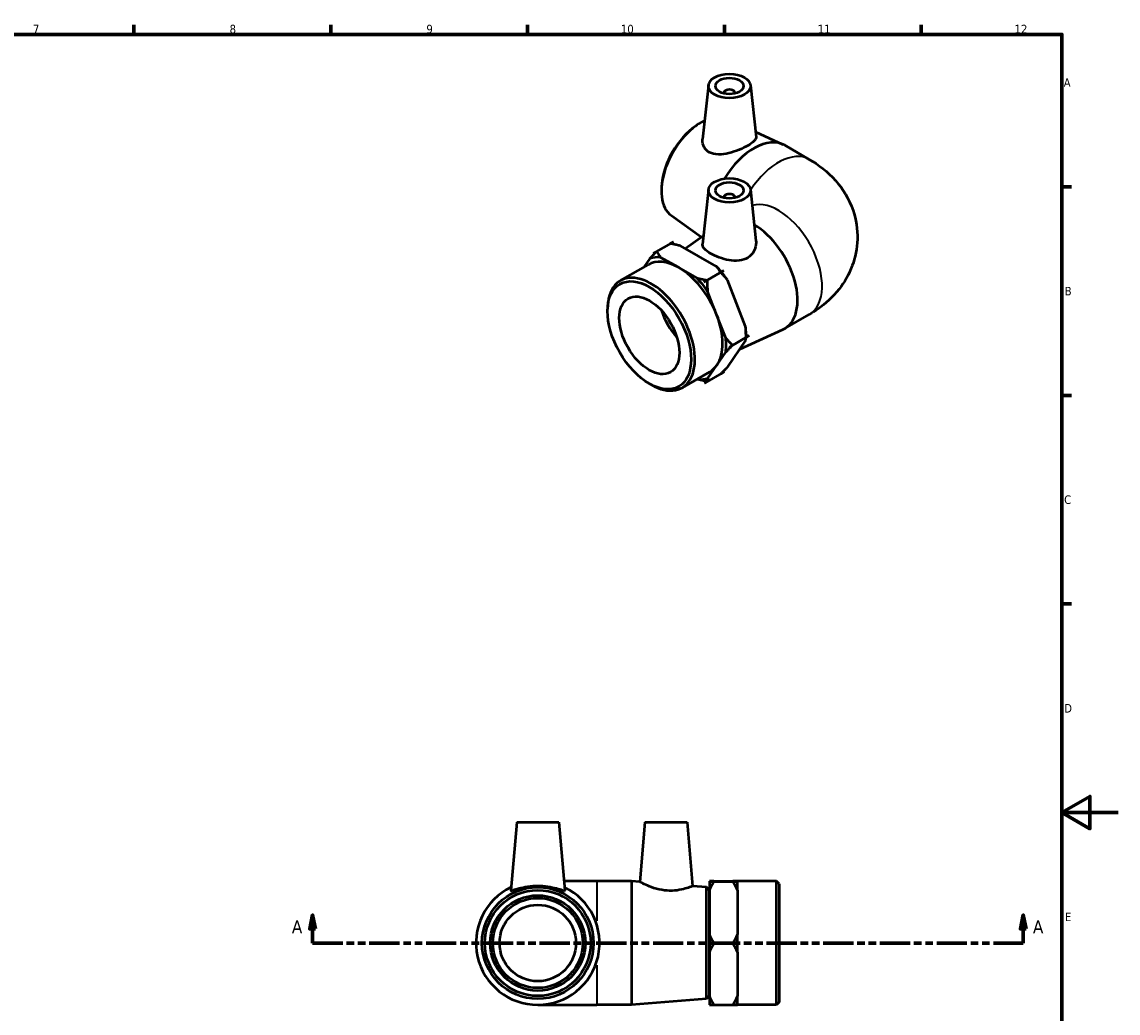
# Model space of a CAD drawing. Header units: millimetres. Extents: x 0 to 901, y -129 to 601.
# Tile 4 of 4: x 451 to 841, y 226 to 578. Entities that reach past the tile are written whole.
import ezdxf

# ---------------------------------------------------------------- set-up
doc = ezdxf.new("R2010")
doc.units = ezdxf.units.MM
doc.linetypes.add('DOUBLE_DASH_CHAIN', pattern=[1.2403, 0.6614, -0.0827, 0.1654, -0.0827, 0.1654, -0.0827])
for name, color, linetype, lineweight in [('Border (ANSI)', 7, 'Continuous', 70), ('Section Line (ANSI)', 7, 'DOUBLE_DASH_CHAIN', 70), ('Visible (ANSI)', 7, 'Continuous', 50), ('Visible Narrow (ANSI)', 7, 'Continuous', 35)]:
    doc.layers.add(name, color=color, linetype=linetype, lineweight=lineweight)
doc.styles.add('Label Text (ANSI)', font='tahoma.ttf')
doc.styles.add('Note Text (ANSI)', font='tahoma.ttf')

# ---------------------------------------------------------------- blocks, each defined once
blk = doc.blocks.new('Borders Default Border')
at = {"layer": 'Border (ANSI)'}
for p, q in [((490.58, 574), (490.58, 577.45)), ((560.67, 574), (560.67, 577.45)), ((630.75, 574), (630.75, 577.45)), ((700.83, 574), (700.83, 577.45)), ((770.92, 574), (770.92, 577.45)), ((821, 519.75), (824.45, 519.75)), ((821, 445.5), (824.45, 445.5)), ((821, 371.25), (824.45, 371.25))]:
    blk.add_line(p, q, dxfattribs=at)
at = {"layer": 'Border (ANSI)', "flags": 128}
for points in [[(20, 20), (20, 574), (821, 574), (821, 20), (20, 20)], [(841, 297), (821, 297), (831, 302.77), (831, 291.23), (821, 297)]]:
    blk.add_lwpolyline(points, dxfattribs=at)
at = {"layer": 'Border (ANSI)', "color": 230, "true_color": 0xff0080, "attachment_point": 7, "style": 'Note Text (ANSI)'}
for s, insert, char_height in [('7', (454.6, 574.4), 3.05), ('8', (524.63, 574.33), 3.05), ('9', (594.7, 574.34), 3.05), ('10', (663.96, 574.34), 3.048), ('11', (734.04, 574.4), 3.048), ('12', (804.13, 574.4), 3.048), ('A', (821.63, 555.35), 3.05), ('B', (821.99, 481.1), 3.05), ('C', (821.8, 406.8), 3.05), ('D', (821.81, 332.6), 3.05), ('E', (822.05, 258.35), 3.05)]:
    blk.add_mtext(s, dxfattribs=dict(at, insert=insert, char_height=char_height))
blk = doc.blocks.new('2dTransSection0')
at = {"layer": 'Section Line (ANSI)', "linetype": 'Continuous'}
for p, q in [((554.18, 260.56), (553.18, 255.56)), ((554.18, 255.56), (554.18, 260.56)), ((555.18, 255.56), (554.18, 260.56)), ((807.22, 260.56), (806.22, 255.56)), ((807.22, 255.56), (807.22, 260.56)), ((808.22, 255.56), (807.22, 260.56)), ((553.18, 255.56), (555.18, 255.56)), ((554.18, 250.56), (554.18, 255.56)), ((806.22, 255.56), (808.22, 255.56)), ((807.22, 250.56), (807.22, 255.56)), ((554.18, 250.56), (564.78, 250.56)), ((796.62, 250.56), (807.22, 250.56))]:
    blk.add_line(p, q, dxfattribs=at)
at = {"layer": 'Section Line (ANSI)', "linetype": 'DOUBLE_DASH_CHAIN', "ltscale": 16.288881}
blk.add_line((554.18, 250.56), (807.22, 250.56), dxfattribs=at)
at = {"layer": 'Section Line (ANSI)', "linetype": 'Continuous', "flags": 128}
for points in [[(555.18, 255.56), (554.18, 260.56), (553.18, 255.56), (555.18, 255.56)], [(808.22, 255.56), (807.22, 260.56), (806.22, 255.56), (808.22, 255.56)]]:
    blk.add_lwpolyline(points, dxfattribs=at)
at = {"layer": 'Section Line (ANSI)'}
for points in [[(555.18, 255.56), (554.18, 260.56), (553.18, 255.56), (555.18, 255.56)], [(808.22, 255.56), (807.22, 260.56), (806.22, 255.56), (808.22, 255.56)]]:
    blk.add_solid(points, dxfattribs=at)
at = {"layer": 'Section Line (ANSI)', "char_height": 4.57, "attachment_point": 7, "style": 'Label Text (ANSI)'}
for insert in [(546.82, 254.06), (810.69, 254.06)]:
    blk.add_mtext('A', dxfattribs=dict(at, insert=insert))

msp = doc.modelspace()

# ---------------------------------------------------------------- linework, layer by layer
at = {"layer": 'Visible (ANSI)'}
for p, q in [((695.133, 555.922), (693.076, 536.739)), ((710.104, 555.922), (712.085, 537.444)), ((700.618, 553.203), (700.618, 553.017)), ((704.618, 553.203), (704.618, 553.017)), ((690.557, 541.395), (691.167, 541.811)), ((711.885, 539.307), (721.668, 534.878)), ((722.306, 534.551), (731.027, 529.529)), ((678.493, 520.446), (678.439, 519.709)), ((695.133, 518.745), (693.056, 499.377)), ((700.618, 516.026), (700.618, 515.84)), ((704.618, 516.026), (704.618, 515.84)), ((710.104, 518.745), (712.055, 500.547)), ((681.977, 509.488), (692.593, 501.913)), ((682.64, 500.184), (675.569, 496.112)), ((681.509, 499.532), (682.64, 500.184)), ((682.64, 500.184), (682.64, 500.184)), ((686.825, 497.797), (693.389, 502.48)), ((675.569, 496.112), (675.568, 496.112)), ((675.569, 496.112), (676.7, 496.763)), ((675.569, 496.112), (675.569, 496.112)), ((698.047, 491.395), (685.195, 498.726)), ((663.787, 486.35), (673.644, 492.026)), ((674.301, 494.276), (672.156, 491.169)), ((684.55, 490.989), (678.124, 494.654)), ((690.976, 487.323), (684.55, 490.989)), ((700.602, 489.937), (693.531, 485.865)), ((699.471, 489.285), (700.602, 489.937)), ((700.602, 489.937), (699.471, 489.286)), ((700.602, 489.937), (700.602, 489.937)), ((700.602, 489.937), (700.602, 489.937)), ((694.662, 486.517), (693.531, 485.865)), ((693.531, 485.865), (694.663, 486.516)), ((693.531, 485.865), (693.531, 485.865)), ((693.531, 485.865), (693.531, 485.865)), ((708.368, 470.079), (701.89, 486.644)), ((698.058, 474.289), (694.819, 482.572)), ((659.209, 475.461), (659.209, 476.243)), ((701.297, 466.007), (698.058, 474.289)), ((722.306, 469.275), (731.027, 474.297)), ((706.365, 462.018), (721.668, 468.947)), ((702.015, 455.717), (708.389, 464.95)), ((709.656, 466.786), (702.585, 462.714)), ((708.525, 467.34), (708.525, 466.135)), ((709.656, 466.786), (708.525, 466.135)), ((708.525, 466.134), (709.656, 466.786)), ((708.525, 466.134), (708.525, 466.093)), ((709.656, 466.786), (709.656, 466.786)), ((709.656, 466.786), (709.656, 466.786)), ((698.131, 456.262), (701.318, 460.878)), ((703.716, 463.366), (702.585, 462.714)), ((702.585, 462.714), (703.716, 463.365)), ((702.585, 462.714), (702.585, 462.714)), ((702.585, 462.714), (702.585, 462.714)), ((685.744, 448.22), (695.601, 453.896)), ((700.748, 453.882), (693.676, 449.81)), ((694.944, 451.645), (698.131, 456.262)), ((700.748, 453.882), (699.616, 453.23)), ((699.617, 453.231), (700.747, 453.882)), ((700.748, 453.882), (700.748, 453.882)), ((674.029, 449.726), (674.705, 449.333)), ((691.079, 451.292), (691.121, 451.267)), ((693.676, 449.81), (694.807, 450.462)), ((693.676, 449.81), (693.676, 449.81)), ((693.676, 449.81), (693.677, 449.81)), ((694.808, 450.462), (693.677, 449.81)), ((626.863, 293.561), (624.736, 269.247)), ((626.863, 293.561), (641.863, 293.561)), ((641.863, 293.561), (643.99, 269.247)), ((672.513, 293.561), (670.655, 272.325)), ((672.513, 293.561), (687.513, 293.561)), ((687.513, 293.561), (689.502, 270.827)), ((655.363, 272.561), (643.7, 272.561)), ((667.696, 272.561), (655.363, 272.561)), ((667.696, 272.561), (667.696, 228.561)), ((670.655, 272.325), (667.696, 272.561)), ((694.406, 270.437), (689.502, 270.827)), ((694.406, 230.685), (694.406, 270.437)), ((695.363, 269.401), (694.406, 270.437)), ((695.363, 269.401), (695.363, 231.721)), ((695.463, 272.62), (697.063, 272.62)), ((695.463, 272.619), (695.463, 272.62)), ((697.012, 272.619), (695.463, 272.619)), ((695.463, 272.603), (695.463, 272.518)), ((695.463, 272.518), (695.463, 272.501)), ((695.463, 272.501), (697.063, 272.501)), ((695.463, 272.501), (695.463, 269.363)), ((695.463, 272.501), (705.463, 272.501)), ((695.463, 272.501), (695.463, 272.501)), ((695.463, 269.363), (695.463, 253.58)), ((697.063, 272.62), (703.863, 272.62)), ((703.863, 272.62), (705.463, 272.62)), ((703.863, 272.501), (705.463, 272.501)), ((705.463, 272.619), (703.914, 272.619)), ((705.463, 272.62), (705.463, 272.619)), ((705.463, 272.603), (705.463, 272.56)), ((719.403, 272.561), (705.463, 272.561)), ((705.463, 272.56), (705.463, 272.518)), ((705.463, 272.501), (705.463, 272.518)), ((705.463, 269.363), (705.463, 272.501)), ((705.463, 272.501), (705.463, 272.501)), ((705.463, 269.363), (705.463, 261.472)), ((719.403, 228.561), (719.403, 272.561)), ((720.363, 271.601), (719.403, 272.561)), ((720.363, 271.601), (720.363, 229.521)), ((695.463, 266.561), (695.363, 266.561)), ((705.463, 261.472), (705.463, 253.58)), ((695.463, 253.58), (695.463, 250.443)), ((697.063, 250.443), (695.463, 250.443)), ((695.463, 250.443), (695.463, 250.442)), ((695.463, 250.442), (695.463, 247.321)), ((695.463, 250.442), (697.063, 250.442)), ((695.463, 250.442), (705.463, 250.442)), ((695.463, 250.442), (695.463, 250.442)), ((705.463, 250.443), (703.863, 250.443)), ((703.863, 250.442), (705.463, 250.442)), ((705.463, 250.443), (705.463, 253.58)), ((705.463, 250.443), (705.463, 250.442)), ((705.463, 247.321), (705.463, 250.442)), ((705.463, 250.442), (705.463, 250.442)), ((695.463, 247.321), (695.463, 231.623)), ((705.463, 247.321), (705.463, 239.472)), ((705.463, 239.472), (705.463, 231.623)), ((695.463, 234.561), (695.363, 234.561)), ((694.406, 230.685), (667.696, 228.561)), ((695.363, 231.721), (694.406, 230.685)), ((695.463, 231.623), (695.463, 228.518)), ((705.463, 228.518), (705.463, 231.623)), ((634.363, 228.561), (655.363, 228.561)), ((667.696, 228.561), (655.363, 228.561)), ((697.063, 228.502), (695.463, 228.502)), ((695.463, 228.502), (695.463, 228.502)), ((695.463, 228.502), (705.463, 228.502)), ((705.463, 228.502), (703.863, 228.502)), ((719.403, 228.561), (705.463, 228.561)), ((705.463, 228.502), (705.463, 228.502)), ((720.363, 229.521), (719.403, 228.561))]:
    msp.add_line(p, q, dxfattribs=at)
for radius in [19.876, 18.84, 16.96, 16, 13.6]:
    msp.add_circle((634.363, 250.561), radius, dxfattribs=at)
msp.add_arc((634.363, 250.561), 22, 115.66128, 64.33872, dxfattribs=at)
for centre, major_axis, ratio in [((702.618, 555.656), (-7.5, 0), 0.5758617), ((702.618, 555.656), (-5, 0), 0.5758617), ((702.618, 518.479), (-7.5, 0), 0.5758617), ((702.618, 518.479), (-5, 0), 0.5758617), ((674.087, 466.894), (-10.5, 18.233), 0.5780931), ((674.087, 466.894), (-7.558, 13.125), 0.5780931)]:
    msp.add_ellipse(centre, major_axis=major_axis, ratio=ratio, dxfattribs=at)
for centre, major_axis, ratio, start_param, end_param in [((702.618, 553.203), (-2, 0), 0.5758617, 2.9729035, 6.4518745), ((692.441, 526.362), (-9.919, -17.224), 0.5780931, 3.8296169, 6.2268191), ((691.764, 526.752), (-9.402, -16.326), 0.5780931, 4.0158162, 5.4089618), ((711.328, 515.486), (10.979, 19.065), 0.5780931, 0, 1.5265753), ((702.618, 516.026), (2, 0), 0.5758617, 6.1144961, 9.5934671), ((711.328, 488.339), (10.979, -19.065), 0.5780931, 6.2268191, 8.6339024), ((684.623, 472.961), (-12.677, 22.014), 0.5780931, 6.0279698, 6.0280076), ((684.623, 472.961), (-10.979, 19.065), 0.5780931, 5.5043899, 6.2831853), ((684.623, 472.961), (-11.879, 20.627), 0.5780931, 5.896125, 6.1598524), ((684.623, 472.961), (-10.979, 19.065), 0.5780931, 4.4571924, 5.5043899), ((691.694, 477.033), (11.879, -20.627), 0.5780931, 1.8577546, 1.9710622), ((691.694, 477.033), (11.879, -20.627), 0.5780931, 1.7073348, 1.8577141), ((674.765, 467.285), (10.979, -19.065), 0.5780931, 5.4958534, 10.2121098), ((684.623, 472.961), (-11.879, 20.627), 0.5780931, 4.8489275, 5.1126548), ((684.623, 472.961), (12.677, -22.014), 0.5780931, 1.8391796, 1.8392174), ((688.229, 475.038), (-7.558, 13.125), 0.5780931, 1.1997577, 1.9418349), ((684.623, 472.961), (10.979, -19.065), 0.5780931, 0.2684022, 1.3155997), ((691.694, 477.033), (11.879, -20.627), 0.5780931, 0.7873319, 0.9238646), ((684.623, 472.961), (-11.879, 20.627), 0.5780931, 3.8017299, 4.0654573), ((684.623, 472.961), (12.677, -22.014), 0.5780931, 0.7919821, 0.7920198), ((684.623, 472.961), (10.979, -19.065), 0.5780931, 0, 0.2684022), ((691.694, 477.033), (12.677, -22.014), 0.5780931, 6.0279698, 6.0280076), ((684.623, 472.961), (11.879, -20.627), 0.5780931, 5.896125, 6.1598524), ((684.623, 472.961), (12.677, -22.014), 0.5780931, 6.0279698, 6.0280076), ((685.754, 473.612), (12.677, -22.014), 0.5780931, 6.0279698, 6.0280076)]:
    msp.add_ellipse(centre, major_axis=major_axis, ratio=ratio, start_param=start_param, end_param=end_param, dxfattribs=at)
for points, knots in [([(695.525, 532), (694.726, 532.427), (694.053, 533.079), (693.199, 534.649), (693.015, 535.558), (693.056, 536.516), (693.064, 536.627), (693.076, 536.739)], [0, 0, 0, 0, 0.35270019, 0.35270019, 0.70540039, 0.70540039, 0.75131423, 0.75131423, 0.75131423, 0.75131423]), ([(712.085, 537.444), (712.09, 537.402), (712.092, 537.359), (712.086, 536.922), (711.845, 536.476), (710.859, 535.512), (710.111, 534.989), (708.359, 533.98), (707.259, 533.439), (704.881, 532.466), (703.604, 532.037), (701.195, 531.446), (699.894, 531.248), (697.493, 531.288), (696.391, 531.537), (695.525, 532)], [3.5570156, 3.5570156, 3.5570156, 3.5570156, 3.5966838, 3.5966838, 3.9683323, 3.9683323, 4.3399809, 4.3399809, 4.7116294, 4.7116294, 5.0832779, 5.0832779, 5.4657003, 5.4657003, 5.8481226, 5.8481226, 5.8481226, 5.8481226]), ([(731.027, 529.529), (734.309, 527.639), (737.515, 525.226), (742.928, 519.109), (745.206, 515.531), (747.72, 508.13), (748.287, 504.601), (748.095, 497.827), (747.432, 494.607), (745.172, 488.538), (743.521, 485.75), (739.369, 480.446), (736.769, 478.129), (733.08, 475.537), (732.059, 474.891), (731.027, 474.297)], [4.712389, 4.712389, 4.712389, 4.712389, 5.0265482, 5.0265482, 5.3046089, 5.3046089, 5.5141278, 5.5141278, 5.7089501, 5.7089501, 5.9213233, 5.9213233, 6.1844181, 6.1844181, 6.2831853, 6.2831853, 6.2831853, 6.2831853]), ([(712.054, 500.547), (712.078, 500.332), (712.09, 500.119), (712.097, 498.907), (711.856, 497.821), (710.841, 495.895), (710.063, 495.061), (709.132, 494.489)], [5.00257542, 5.00257542, 5.00257542, 5.00257542, 5.08327794, 5.08327794, 5.46570028, 5.46570028, 5.84812261, 5.84812261, 5.84812261, 5.84812261]), ([(709.132, 494.489), (708.273, 493.961), (707.198, 493.607), (704.88, 493.35), (703.637, 493.438), (701.321, 493.846), (700.084, 494.196), (697.797, 495.048), (696.746, 495.546), (695.071, 496.511), (694.341, 497.038), (693.35, 498.074), (693.087, 498.587), (693.044, 499.172), (693.045, 499.274), (693.057, 499.377)], [0, 0, 0, 0, 0.3527002, 0.3527002, 0.7054004, 0.7054004, 1.06066, 1.06066, 1.4159196, 1.4159196, 1.7711792, 1.7711792, 2.1264388, 2.1264388, 2.1993587, 2.1993587, 2.1993587, 2.1993587]), ([(643.984, 269.213), (643.941, 269.131), (643.658, 269.172), (642.623, 269.459), (641.874, 269.696), (640.185, 270.144), (639.125, 270.388), (636.806, 270.731), (635.547, 270.827), (633.179, 270.827), (631.919, 270.731), (629.601, 270.388), (628.541, 270.144), (626.852, 269.696), (626.102, 269.459), (625.068, 269.172), (624.784, 269.131), (624.737, 269.223), (624.735, 269.234), (624.736, 269.248)], [0, 0, 0, 0, 0.3527002, 0.3527002, 0.7054004, 0.7054004, 1.06066, 1.06066, 1.4159196, 1.4159196, 1.7711792, 1.7711792, 2.1264388, 2.1264388, 2.4791389, 2.4791389, 2.8318391, 2.8318391, 2.8728115, 2.8728115, 2.8728115, 2.8728115]), ([(689.502, 270.827), (689.502, 270.827), (689.275, 270.731), (688.358, 270.388), (687.67, 270.144), (686.083, 269.696), (685.074, 269.459), (682.831, 269.172), (681.595, 269.131), (679.152, 269.303), (677.823, 269.547), (675.407, 270.212), (674.317, 270.625), (672.622, 271.34), (671.888, 271.695), (670.904, 272.19), (670.655, 272.325), (670.655, 272.325)], [1.4159196, 1.4159196, 1.4159196, 1.4159196, 1.7711792, 1.7711792, 2.1264388, 2.1264388, 2.4791389, 2.4791389, 2.8318391, 2.8318391, 3.2142615, 3.2142615, 3.5966838, 3.5966838, 3.9683323, 3.9683323, 4.3399809, 4.3399809, 4.3399809, 4.3399809])]:
    msp.add_open_spline(points, degree=3, knots=knots, dxfattribs=at)
for points, weights in [([(674.301, 494.276), (675.386, 495.436), (676.699, 496.763)], [1, 1.00270638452, 1.00000132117]), ([(676.7, 496.763), (677.36, 495.631), (678.124, 494.654)], [1, 1.00270704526, 1]), ([(685.195, 498.726), (683.487, 499.16), (681.509, 499.532)], [1, 1.00270704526, 1]), ([(699.471, 489.286), (698.811, 490.418), (698.047, 491.395)], [1, 1.00270704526, 1]), ([(701.89, 486.644), (700.795, 487.965), (699.471, 489.285)], [1, 1.00270704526, 1]), ([(690.976, 487.323), (692.684, 486.89), (694.662, 486.517)], [1, 1.00270704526, 1]), ([(694.663, 486.516), (694.668, 484.436), (694.819, 482.572)], [1, 1.00270704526, 1]), ([(708.525, 466.135), (708.519, 468.215), (708.368, 470.079)], [1, 1.00270704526, 1]), ([(701.297, 466.007), (702.392, 464.686), (703.716, 463.366)], [1, 1.00270704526, 1]), ([(708.389, 464.95), (708.53, 465.566), (708.525, 466.134)], [1, 1.00270704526, 1]), ([(703.716, 463.365), (702.403, 462.038), (701.318, 460.878)], [1, 1.00270704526, 1]), ([(699.616, 453.23), (700.93, 454.558), (702.015, 455.717)], [1, 1.00270704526, 1]), ([(694.807, 450.462), (692.829, 450.834), (691.121, 451.267)], [1, 1.00270704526, 1]), ([(694.944, 451.645), (694.803, 451.029), (694.808, 450.462)], [1, 1.00270704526, 1]), ([(697.063, 272.62), (696.13, 272.611), (695.463, 272.603)], [1, 1.00270704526, 1]), ([(695.463, 272.518), (696.13, 272.51), (697.063, 272.501)], [1, 1.00270704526, 1]), ([(697.063, 272.501), (696.13, 270.881), (695.463, 269.363)], [1, 1.00270704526, 1]), ([(705.463, 272.603), (704.796, 272.611), (703.863, 272.62)], [1, 1.00270704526, 1]), ([(703.863, 272.501), (704.796, 272.51), (705.463, 272.518)], [1, 1.00270704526, 1]), ([(705.463, 269.363), (704.796, 270.881), (703.863, 272.501)], [1, 1.00270704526, 1]), ([(695.463, 253.58), (696.13, 252.062), (697.063, 250.443)], [1, 1.00270704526, 1]), ([(697.063, 250.442), (696.13, 248.83), (695.463, 247.321)], [1, 1.00270704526, 1]), ([(703.863, 250.443), (704.796, 252.062), (705.463, 253.58)], [1, 1.00270704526, 1]), ([(705.463, 247.321), (704.796, 248.83), (703.863, 250.442)], [1, 1.00270704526, 1]), ([(695.463, 231.623), (696.13, 230.113), (697.063, 228.502)], [1, 1.00270704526, 1]), ([(703.863, 228.502), (704.796, 230.113), (705.463, 231.623)], [1, 1.00270704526, 1]), ([(697.012, 228.502), (696.112, 228.511), (695.463, 228.518)], [1.00014359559, 1.00263323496, 1]), ([(705.463, 228.518), (704.814, 228.511), (703.914, 228.502)], [1, 1.00263323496, 1.00014359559])]:
    msp.add_rational_spline(points, weights, degree=2, dxfattribs=at)
msp.add_open_spline([(643.99, 269.248), (643.991, 269.234), (643.989, 269.223), (643.984, 269.213)], degree=3, dxfattribs=at)
at = {"layer": 'Visible Narrow (ANSI)'}
for p, q in [((655.363, 272.516), (655.363, 258.436)), ((655.363, 242.686), (655.363, 228.605))]:
    msp.add_line(p, q, dxfattribs=at)
for centre, major_axis, start_param, end_param in [((720.049, 510.464), (10.979, 19.065), 0, 1.4756329), ((720.049, 493.361), (-10.979, 19.065), 3.1415927, 6.1438548)]:
    msp.add_ellipse(centre, major_axis=major_axis, ratio=0.5780931, start_param=start_param, end_param=end_param, dxfattribs=at)

# ---------------------------------------------------------------- block references
msp.add_blockref('Borders Default Border', (0, 0))
at = {"layer": 'Section Line (ANSI)'}
msp.add_blockref('2dTransSection0', (0, 0), dxfattribs=at)

doc.saveas('drawing.dxf')
